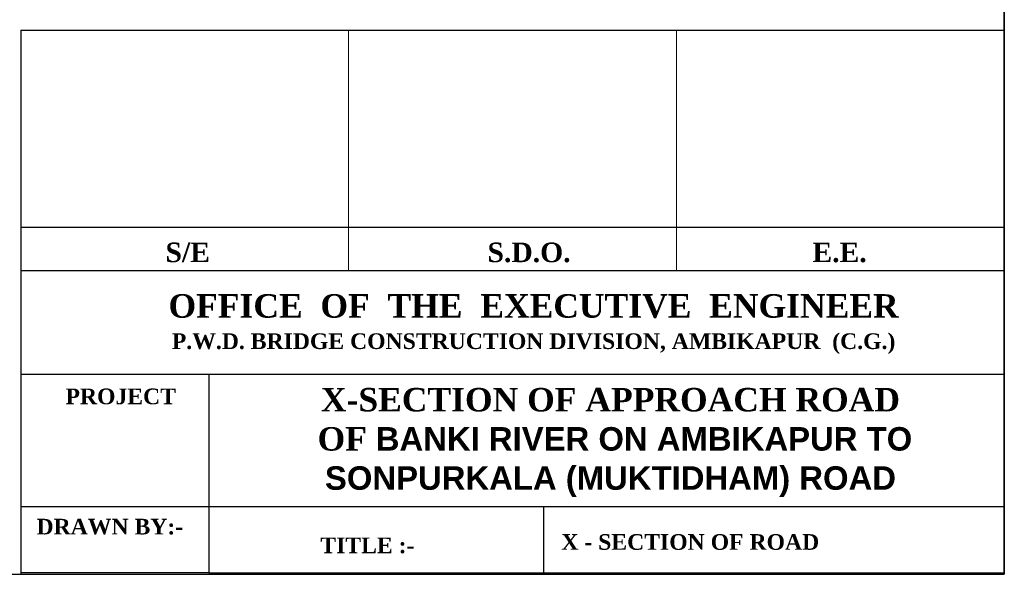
# Model space of a CAD drawing. Header units: inches. Extents: x -3872701310 to -3872635708, y -6658247950 to -6658212000.
# Tile 6 of 8: x -3872669117 to -3872635708, y -6658247950 to -6658229118. Entities that reach past the tile are written whole.
import ezdxf

# ---------------------------------------------------------------- set-up
doc = ezdxf.new("R2010")
doc.units = ezdxf.units.IN
doc.header["$MEASUREMENT"] = 0
doc.layers.add('DIMENTION', color=7, linetype='Continuous', lineweight=9)
doc.layers.add('GROUND_LVL', color=114, linetype='Continuous')
doc.layers.add('TEX', color=6, linetype='Continuous')
doc.styles.get("Standard").update_dxf_attribs({"font": 'verdana.ttf', "height": 480})

msp = doc.modelspace()

# ---------------------------------------------------------------- linework, layer by layer
at = {"layer": 'DIMENTION', "color": 0, "ltscale": 20}
for p, q in [((-3872657955.970315, -6658229477.614355), (-3872657955.970322, -6658237633.40739)), ((-3872646832.161956, -6658229477.614355), (-3872646832.161963, -6658237633.40739))]:
    msp.add_line(p, q, dxfattribs=at)
at = {"layer": 'GROUND_LVL', "color": 0}
for p, q in [((-3872669079.778678, -6658236160.55711), (-3872635708.353602, -6658236160.55711)), ((-3872669079.778678, -6658237633.40739), (-3872635708.353602, -6658237633.40739)), ((-3872669079.778678, -6658241158.851022), (-3872635708.353602, -6658241158.851022)), ((-3872662702.016889, -6658241158.851022), (-3872662702.016889, -6658247900.000008)), ((-3872669080.000072, -6658245647.88948), (-3872635708.574996, -6658245647.88948)), ((-3872651341.411211, -6658245647.88948), (-3872651341.411211, -6658247900.000008)), ((-3872662702.016889, -6658247900.000008), (-3872635708.574996, -6658247900.000008))]:
    msp.add_line(p, q, dxfattribs=at)
at = {"layer": 'TEX', "color": 0, "ltscale": 20}
for p, q in [((-3872635708.574996, -6658247950.000008), (-3872635708.574996, -6658212000.000007)), ((-3872635708.574996, -6658227066.683116), (-3872635708.574996, -6658247950.000008)), ((-3872669079.778677, -6658229477.614356), (-3872669079.778678, -6658236160.55711)), ((-3872669079.778677, -6658229477.614355), (-3872635708.353602, -6658229477.614355)), ((-3872669079.778678, -6658236160.55711), (-3872669078.768963, -6658247950.000009)), ((-3872701310.000072, -6658247950.000007), (-3872635708.574996, -6658247950.000008)), ((-3872662702.016889, -6658247900.000008), (-3872669078.773245, -6658247900.000008)), ((-3872647772.303831, -6658247950.000008), (-3872635708.574996, -6658247950.000008))]:
    msp.add_line(p, q, dxfattribs=at)

# ---------------------------------------------------------------- texts
at = {"layer": 'TEX', "color": 0}
for s, insert, char_height, width, attachment_point in [('{\\fTimes New Roman|b1|i0|c0|p18;S/E}', (-3872664169.006691, -6658236685.837419), 664.85069444, 4622.25478, 1), ('{\\fTimes New Roman|b1|i0|c0|p18;S.D.O.}', (-3872653243.473779, -6658236685.837419), 664.85069444, 4622.25478, 1), ('{\\fTimes New Roman|b1|i0|c0|p18;E.E.}', (-3872642219.064613, -6658236685.837419), 664.85069444, 4622.25478, 1), ('{\\fTimes New Roman|b1|i0|c0|p18;OFFICE  OF  THE  EXECUTIVE  ENGINEER\\P\\H0.6667x;P.W.D. BRIDGE CONSTRUCTION DIVISION, AMBIKAPUR  (C.G.)}', (-3872651680.300336, -6658238437.679722), 797.82083333, 25077.07676325, 2), ('{\\fTimes New Roman|b1|i0|c0|p18;PROJECT}', (-3872667563.424914, -6658241642.357203), 531.88055556, 7422.33996472, 1), ('{\\fTimes New Roman|b1|i0|c0|p18;X-SECTION OF APPROACH ROAD\\P OF \\fArial|b1|i0|c0|p34;BANKI RIVER ON AMBIKAPUR TO SONPURKALA (MUKTIDHAM) ROAD}', (-3872649071.550119, -6658241621.669257), 797.82083333, 21564.74266318, 2), ('{\\fTimes New Roman|b1|i0|c0|p18;DRAWN BY:-}', (-3872668547.148195, -6658246064.748175), 531.88055556, 7422.33996472, 1), ('{\\fTimes New Roman|b1|i0|c0|p18;TITLE :-}', (-3872658916.672399, -6658246700.837469), 531.88055556, 7422.33996472, 1), ('{\\fTimes New Roman|b1|i0|c0|p18;X - SECTION OF ROAD}', (-3872650737.672006, -6658246585.844656), 531.88055556, 8543.07778115, 1)]:
    msp.add_mtext(s, dxfattribs=dict(at, insert=insert, char_height=char_height, width=width, attachment_point=attachment_point))

doc.saveas('drawing.dxf')
